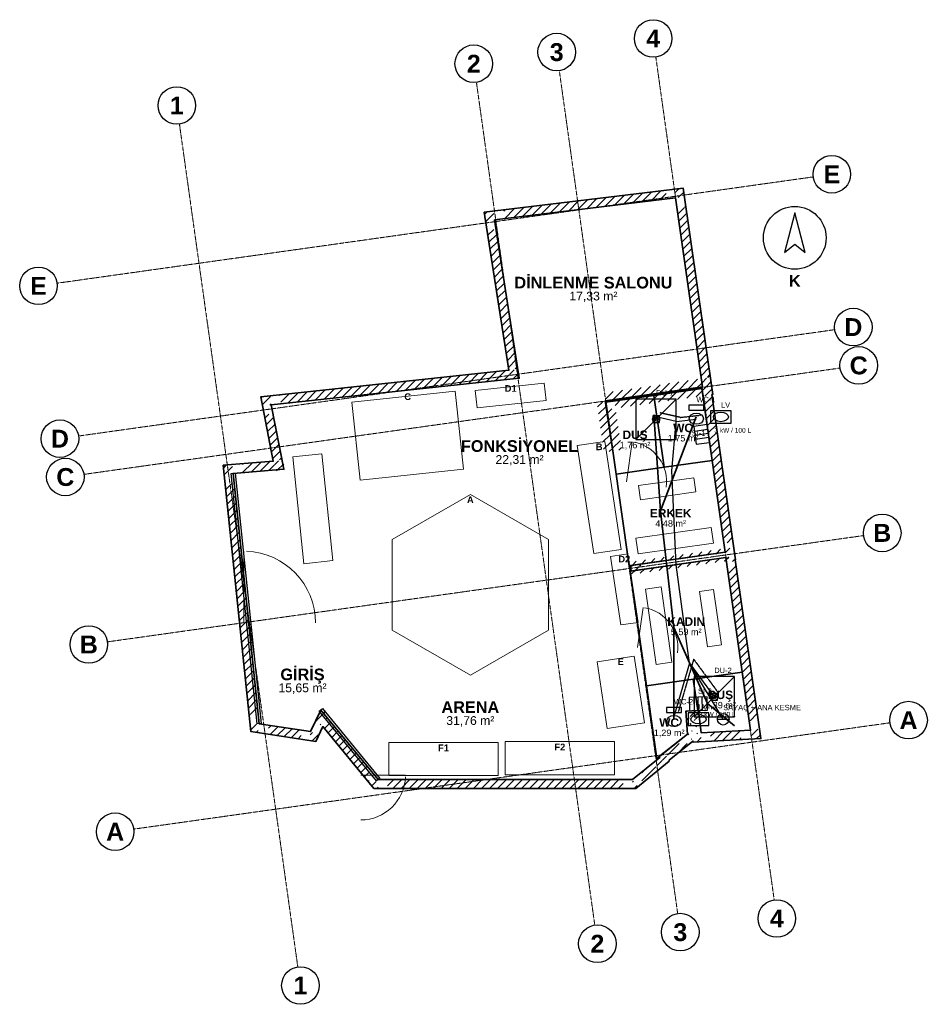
# Model space of a CAD drawing. Header units: millimetres. Extents: x -4770 to 15512, y -5017 to 16972.
import ezdxf
from ezdxf.enums import TextEntityAlignment as Align

# ---------------------------------------------------------------- set-up
doc = ezdxf.new("R2010")
doc.units = ezdxf.units.MM
doc.linetypes.add('DASHDOT', pattern=[3.556, 2.54, -0.508, 0, -0.508])
doc.linetypes.add('DASHED', pattern=[1.524, 1.27, -0.254])
for name, color, linetype, lineweight in [('A-CEPHE', 5, 'Continuous', 25), ('A-DUVAR-MEVCUT', 8, 'Continuous', 35), ('A-DUVAR-YENI', 1, 'Continuous', 35), ('A-EKIPMAN', 9, 'Continuous', 18), ('A-KAPI', 8, 'Continuous', 18), ('A-MOBILYA', 9, 'Continuous', 18), ('A-YAZI', 7, 'Continuous', 13), ('G-AKS-BALON', 8, 'Continuous', 25), ('G-AKS-HAT', 8, 'DASHDOT', 18), ('G-KUZEY', 7, 'Continuous', 25), ('M-SIHHI-CIHAZ', 8, 'Continuous', 25), ('M-SIHHI-PIS', 8, 'Continuous', 35), ('M-SIHHI-SICAK', 30, 'DASHED', 25), ('M-SIHHI-TEMIZ', 5, 'Continuous', 25)]:
    doc.layers.add(name, color=color, linetype=linetype, lineweight=lineweight)
doc.styles.add('GYM', font='arial.ttf')
doc.styles.add('GYM-B', font='arialbd.ttf')

# ---------------------------------------------------------------- blocks, each defined once
blk = doc.blocks.new('G_KUZEY')
blk.add_lwpolyline([(0, 560), (-230, -330), (0, -140), (230, -330)], close=True)
blk.add_circle((0, 0), 700)
at = {"style": 'GYM-B'}
blk.add_text('K', height=260, dxfattribs=at).set_placement((0, -960), align=Align.MIDDLE_CENTER)
blk = doc.blocks.new('M_KLOZET')
blk.add_lwpolyline([(-170, 150), (170, 150), (170, 260), (-170, 260)], close=True)
blk.add_ellipse((0, -40), major_axis=(160, 0), ratio=0.78)
at = {"style": 'GYM'}
blk.add_attdef('KOD', (0, 330), '', height=120, dxfattribs=at)
blk = doc.blocks.new('M_LAVABO')
blk.add_lwpolyline([(-230, -140), (230, -140), (230, 140), (-230, 140)], close=True)
blk.add_ellipse((0, 0), major_axis=(170, 0), ratio=0.62)
at = {"style": 'GYM'}
blk.add_attdef('KOD', (0, 210), '', height=120, dxfattribs=at)
blk = doc.blocks.new('M_DUS')
blk.add_line((-450, -450), (450, 450))
blk.add_lwpolyline([(-450, -450), (450, -450), (450, 450), (-450, 450)], close=True)
blk.add_circle((0, 0), 80)
at = {"style": 'GYM'}
blk.add_attdef('KOD', (0, 530), '', height=120, dxfattribs=at)
blk = doc.blocks.new('M_SUZGEC')
blk.add_lwpolyline([(-75, -75), (75, -75), (75, 75), (-75, 75)], close=True)
blk.add_circle((0, 0), 42)
blk = doc.blocks.new('M_ISITICI')
for p, q in [((-90, -150), (-90, 150)), ((0, -150), (0, 150)), ((90, -150), (90, 150))]:
    blk.add_line(p, q)
blk.add_lwpolyline([(-200, -150), (200, -150), (200, 150), (-200, 150)], close=True)
at = {"style": 'GYM'}
for tag, p, height in [('KOD', (0, 225), 120), ('GUC', (0, -285), 105)]:
    blk.add_attdef(tag, p, '', height=height, dxfattribs=at)
blk = doc.blocks.new('M_SAYAC')
blk.add_line((-130, 0), (130, 0))
blk.add_circle((0, 0), 130)
at = {"style": 'GYM'}
blk.add_attdef('KOD', (0, 200), '', height=120, dxfattribs=at)

msp = doc.modelspace()

# ---------------------------------------------------------------- hatches: boundary and pattern name
at = {"layer": 'A-DUVAR-MEVCUT'}
h = msp.add_hatch(dxfattribs=at)
h.set_pattern_fill('ANSI31', scale=40)
h.paths.add_polyline_path([(11012, 4959), (11563, 1104), (11761, 1132), (11210, 4987)])
h.paths.add_polyline_path([(11353, 1093), (11563, 1104), (11533, 1314), (11735, 1314), (11773, 1048), (11773, 915), (11377, 894), (11353, 894)])
h.paths.add_polyline_path([(11563, 1104), (10456, 1046), (10466, 846), (11573, 904)])
h.paths.add_polyline_path([(10432, 1256), (10456, 1046), (10666, 1057), (10666, 857), (10278, 836), (10275, 862), (10246, 839), (10246, 1256)])
h.paths.add_polyline_path([(10456, 1046), (10400, 1542), (10201, 1520), (10257, 1024)])
h.paths.add_polyline_path([(10190, 1332), (10190, 1535), (10400, 1542), (10424, 1332)])
h.paths.add_polyline_path([(10400, 1542), (10116, 1532), (10123, 1332), (10407, 1342)])
h.paths.add_polyline_path([(10326, 1322), (10130, 1322), (10116, 1532), (10326, 1539)])
h.paths.add_polyline_path([(10116, 1532), (10150, 1018), (10350, 1031), (10316, 1545)])
h.paths.add_polyline_path([(9940, 850), (10150, 1018), (10136, 1228), (10360, 1228), (10360, 841), (10278, 836), (10275, 862), (10208, 808), (9940, 808)])
h.paths.add_polyline_path([(10150, 1018), (9527, 521), (9652, 365), (10275, 862)])
h.paths.add_polyline_path([(9317, 323), (9531, 498), (9527, 521), (9737, 689), (9737, 409), (9618, 311), (9317, 311)])
h.paths.add_polyline_path([(9527, 521), (9531, 498), (9729, 528), (9725, 551)])
h.paths.add_polyline_path([(9321, 326), (9531, 498), (9527, 521), (9741, 692), (9741, 412), (9590, 288), (9321, 288)])
h.paths.add_polyline_path([(9531, 498), (8924, 0), (9051, -155), (9658, 343)])
h.paths.add_polyline_path([(9134, -86), (8996, -200), (8714, -200), (8714, 0), (8924, 0), (9134, 172)])
h.paths.add_polyline_path([(8924, 0), (3241, 0), (3241, -200), (8924, -200)])
h.paths.add_polyline_path([(3068, 210), (3241, 0), (3451, 0), (3451, -200), (3147, -200), (3031, -60), (3031, 210)])
h.paths.add_polyline_path([(3241, 0), (1957, 1555), (1803, 1428), (3087, -127)])
h.paths.add_polyline_path([(1859, 1345), (1957, 1555), (2130, 1345)])
h.paths.add_polyline_path([(1957, 1555), (1732, 1075), (1913, 990), (2138, 1470)])
h.paths.add_polyline_path([(1522, 904), (1522, 1106), (1732, 1075), (1830, 1285), (1942, 1285), (1942, 1052), (1854, 865), (1784, 865)])
h.paths.add_polyline_path([(1732, 1075), (579, 1247), (549, 1049), (1702, 877)])
h.paths.add_polyline_path([(557, 1457), (579, 1247), (789, 1216), (789, 1037), (631, 1037), (396, 1072), (369, 1333), (369, 1457)])
h.paths.add_polyline_path([(579, 1247), (0, 6840), (-199, 6819), (380, 1226)])
h.paths.add_polyline_path([(210, 6857), (0, 6840), (22, 6630), (-179, 6630), (-210, 6926), (-210, 7024), (117, 7050), (210, 7050)])
h.paths.add_polyline_path([(0, 6840), (1136, 6931), (1120, 7130), (-16, 7039)])
h.paths.add_polyline_path([(1095, 7141), (1136, 6931), (926, 6914), (926, 7141)])
h.paths.add_polyline_path([(1136, 6931), (853, 8372), (657, 8333), (940, 6892)])
h.paths.add_polyline_path([(1063, 8394), (853, 8372), (894, 8162), (690, 8162), (643, 8403), (643, 8551), (936, 8582), (1063, 8582)])
h.paths.add_polyline_path([(853, 8372), (6392, 8965), (6371, 9164), (832, 8571)])
h.paths.add_polyline_path([(6359, 9175), (6392, 8965), (6182, 8943), (6182, 9175)])
h.paths.add_polyline_path([(6392, 8965), (5840, 12499), (5642, 12468), (6194, 8934)])
h.paths.add_polyline_path([(6050, 12524), (5840, 12499), (5873, 12289), (5670, 12289), (5630, 12547), (5630, 12675), (5910, 12709), (6050, 12709)])
h.paths.add_polyline_path([(5840, 12499), (9885, 12990), (9861, 13189), (5816, 12698)])
h.paths.add_polyline_path([(9915, 12780), (9885, 12990), (9675, 12965), (9675, 13166), (9955, 13200), (10057, 13200), (10095, 12935), (10095, 12780)])
h.paths.add_polyline_path([(9885, 12990), (10491, 8771), (10689, 8799), (10083, 13018)])
h.paths.add_polyline_path([(10500, 8561), (10473, 8753), (10281, 8725), (10281, 8741), (10491, 8771), (10461, 8981), (10663, 8981), (10701, 8716), (10701, 8599), (10697, 8598), (10701, 8571), (10701, 8561)])
h.paths.add_polyline_path([(10491, 8771), (8314, 8462), (8342, 8264), (10519, 8573)])
h.paths.add_polyline_path([(8524, 8472), (8329, 8444), (8356, 8252), (8346, 8252), (8314, 8462), (8524, 8492)])
h.paths.add_polyline_path([(8314, 8462), (8486, 7339), (8683, 7369), (8512, 8492)])
h.paths.add_polyline_path([(8456, 7549), (8486, 7339), (8454, 7549)])
h.paths.add_polyline_path([(8486, 7339), (8329, 8444), (8131, 8416), (8288, 7311)])
h.paths.add_polyline_path([(8539, 8474), (8329, 8444), (8359, 8234), (8349, 8234), (8314, 8462), (8539, 8494)])
h.paths.add_polyline_path([(8329, 8444), (10473, 8753), (10444, 8951), (8300, 8642)])
h.paths.add_polyline_path([(10503, 8543), (10473, 8753), (10263, 8723), (10263, 8739), (10491, 8771), (10463, 8963), (10665, 8963), (10683, 8841), (10683, 8543)])
h.paths.add_polyline_path([(10473, 8753), (10996, 5080), (11194, 5108), (10671, 8781)])
h.paths.add_polyline_path([(11025, 4870), (11012, 4959), (10786, 4927), (10786, 5050), (10996, 5080), (10966, 5290), (11168, 5290), (11206, 5024), (11206, 4870)])
h.paths.add_polyline_path([(10996, 5080), (8877, 4779), (8905, 4581), (11024, 4882)])
h.paths.add_polyline_path([(9087, 4685), (8895, 4658), (8877, 4779), (9087, 4809)])
h.paths.add_polyline_path([(8877, 4779), (8895, 4658), (9093, 4688), (9075, 4809)])
h.paths.add_polyline_path([(9105, 4688), (8895, 4658), (8877, 4779), (9105, 4811)])
h.paths.add_polyline_path([(8895, 4658), (11012, 4959), (10984, 5157), (8867, 4856)])
h.paths.add_polyline_path([(11042, 4749), (11012, 4959), (10802, 4929), (10802, 5052), (10996, 5080), (10983, 5169), (11185, 5169), (11222, 4912), (11222, 4910), (11221, 4910), (11222, 4903), (11222, 4749)])

# ---------------------------------------------------------------- linework, layer by layer
at = {"layer": 'A-CEPHE'}
for points in [[(-45, 6835), (45, 6845), (625, 1255), (535, 1245)], [(3275, 29), (3205, -29), (1925, 1531), (1995, 1589)]]:
    msp.add_lwpolyline(points, close=True, dxfattribs=at)
at = {"layer": 'A-DUVAR-MEVCUT'}
for points in [[(11221, 4910), (11792, 916), (10278, 836), (10275, 862), (9743, 437), (9746, 416), (8996, -200), (3147, -200), (2004, 1184), (1850, 855), (396, 1072), (-220, 7023), (897, 7112), (615, 8548), (6162, 9142), (5610, 12673), (10055, 13212), (10717, 8601), (10697, 8598), (11222, 4910)], [(11012, 4959), (11563, 1104), (10456, 1046), (10400, 1542), (10116, 1532), (10150, 1018), (9527, 521), (9531, 498), (8924, 0), (3241, 0), (1957, 1555), (1732, 1075), (579, 1247), (0, 6840), (1136, 6931), (853, 8372), (6392, 8965), (5840, 12499), (9885, 12990), (10491, 8771), (8314, 8462), (8486, 7339), (8329, 8444), (10473, 8753), (10996, 5080), (8877, 4779), (8895, 4658)]]:
    msp.add_lwpolyline(points, close=True, dxfattribs=at)
at = {"layer": 'A-DUVAR-YENI'}
for points in [[(10473, 8753), (8329, 8444), (8849, 4775), (10996, 5080)], [(9403, 8580), (9632, 6977), (8559, 6824), (8331, 8428)], [(10476, 8733), (10704, 7129), (9633, 6977), (9404, 8581)], [(11012, 4959), (8868, 4654), (9466, 472), (10150, 1018), (10116, 1532), (10400, 1542), (10456, 1046), (11563, 1104)], [(10280, 2245), (10381, 1541), (10116, 1532), (10150, 1018), (9497, 497), (9463, 492), (9234, 2095)], [(11377, 2402), (11563, 1104), (10456, 1046), (10400, 1542), (10382, 1541), (10281, 2245)]]:
    msp.add_lwpolyline(points, close=True, dxfattribs=at)
at = {"layer": 'A-EKIPMAN'}
for points in [[(6991, 8468), (6950, 8856), (5409, 8692), (5450, 8304)], [(4960, 8673), (2654, 8427), (2840, 6687), (5146, 6933)], [(8302, 7553), (7689, 7459), (8058, 5047), (8671, 5141)], [(5300, 6370), (3551, 5360), (3551, 3340), (5300, 2330), (7049, 3340), (7049, 5360)], [(8816, 5046), (8430, 4987), (8664, 3454), (9050, 3513)], [(9189, 1272), (8962, 2755), (8131, 2628), (8358, 1145)], [(5925, 90), (5925, 830), (3475, 830), (3475, 90)], [(8525, 110), (8525, 850), (6075, 850), (6075, 110)]]:
    msp.add_lwpolyline(points, close=True, dxfattribs=at)
at = {"layer": 'A-KAPI'}
for p, q in [((8787, 6654), (8913, 7546)), ((240, 3500), (240, 5100)), ((9037, 2954), (9163, 3846)), ((2850, 100), (3850, 100))]:
    msp.add_line(p, q, dxfattribs=at)
for centre, radius, start, end in [((8787, 6654), 900, -8, 80), ((240, 3500), 1600, 0, 88), ((9037, 2954), 900, -8, 80), ((2850, 100), 1000, -90, -2)]:
    msp.add_arc(centre, radius, start, end, dxfattribs=at)
at = {"layer": 'A-MOBILYA'}
for points in [[(1978, 7277), (1331, 7209), (1582, 4823), (2229, 4891)], [(9058, 6567), (9103, 6250), (10341, 6425), (10296, 6742)], [(8998, 5391), (9047, 5045), (10730, 5284), (10681, 5630)], [(9562, 4307), (9215, 4257), (9456, 2574), (9802, 2624)], [(10737, 4247), (10420, 4202), (10597, 2965), (10914, 3010)]]:
    msp.add_lwpolyline(points, close=True, dxfattribs=at)
at = {"layer": 'G-AKS-BALON'}
for centre in [(9386, 16552), (7230, 16249), (5377, 15989), (-1258, 15056), (13378, 13520), (-4350, 11028), (13858, 10107), (13978, 9251), (-3871, 7615), (-3750, 6759), (14504, 5510), (-3225, 3018), (15092, 1329), (-2637, -1163), (12149, -3101), (9992, -3405), (8139, -3665), (1504, -4597)]:
    msp.add_circle(centre, 420, dxfattribs=at)
at = {"layer": 'G-AKS-HAT'}
for p, q in [((12090, -2686), (9445, 16136)), ((9933, -2989), (7288, 15833)), ((8081, -3249), (5436, 15573)), ((1445, -4182), (-1200, 14640)), ((-3934, 11087), (12962, 13461)), ((-3455, 7674), (13442, 10049)), ((-3334, 6818), (13562, 9192)), ((-2809, 3077), (14088, 5451)), ((-2221, -1105), (14676, 1270))]:
    msp.add_line(p, q, dxfattribs=at)
at = {"layer": 'M-SIHHI-PIS'}
for points in [[(9400, 8150), (9550, 6000), (9850, 3400), (10600, 1700), (11200, 1200)], [(9450, 8050), (9400, 8150)], [(10350, 8100), (9550, 6000)], [(9850, 1350), (9850, 3400)], [(10750, 1850), (10600, 1700)]]:
    msp.add_lwpolyline(points, dxfattribs=at)
at = {"layer": 'M-SIHHI-SICAK'}
for points in [[(9990, 8090), (9540, 8190)], [(9990, 8090), (10440, 8140)], [(10290, 2690), (9940, 1490)], [(10290, 2690), (10840, 1940)]]:
    msp.add_lwpolyline(points, dxfattribs=at)
at = {"layer": 'M-SIHHI-TEMIZ'}
for points in [[(9900, 8000), (9450, 8100)], [(10950, 1350), (10200, 2600), (9900, 4800), (9800, 6900), (9900, 8000)], [(9900, 8000), (10350, 8050)], [(10200, 2600), (9850, 1400)], [(10200, 2600), (10750, 1850)]]:
    msp.add_lwpolyline(points, dxfattribs=at)

# ---------------------------------------------------------------- block references
at = {"layer": 'G-KUZEY'}
msp.add_blockref('G_KUZEY', (12550, 12100), dxfattribs=at)
at = {"layer": 'M-SIHHI-CIHAZ'}
for name, p, values in [('M_DUS', (9450, 8050), {'KOD': 'DU-1'}), ('M_KLOZET', (10350, 8100), {'KOD': 'WC-1'}), ('M_LAVABO', (10900, 8100), {'KOD': 'LV'}), ('M_DUS', (10750, 1850), {'KOD': 'DU-2'}), ('M_KLOZET', (9850, 1350), {'KOD': 'WC-2'}), ('M_LAVABO', (10400, 1350), {'KOD': 'LV'})]:
    msp.add_blockref(name, p, dxfattribs=at).add_auto_attribs(values)
for p in [(9450, 8050), (10750, 1850)]:
    msp.add_blockref('M_SUZGEC', p, dxfattribs=at)
ref = msp.add_blockref('M_ISITICI', (10470, 7710), dxfattribs=dict(at, rotation=98.1))
ref.add_attrib('KOD', 'SI-1', (10247, 7678), dxfattribs={"layer": '0', "height": 120, "style": 'GYM'})
ref.add_attrib('GUC', '3 kW / 100 L', (10752, 7750), dxfattribs={"layer": '0', "height": 105, "style": 'GYM'})
ref = msp.add_blockref('M_ISITICI', (10395, 1692), dxfattribs=dict(at, rotation=2))
ref.add_attrib('KOD', 'SI-2', (10387, 1917), dxfattribs={"layer": '0', "height": 120, "style": 'GYM'})
ref.add_attrib('GUC', '3 kW / 100 L', (10405, 1407), dxfattribs={"layer": '0', "height": 105, "style": 'GYM'})
at = {"layer": 'M-SIHHI-TEMIZ'}
msp.add_blockref('M_SAYAC', (10950, 1350), dxfattribs=at).add_auto_attribs({'KOD': 'SAYAÇ + ANA KESME'})

# ---------------------------------------------------------------- texts
at = {"layer": 'A-EKIPMAN', "style": 'GYM-B'}
for s, p in [('D1', (6200, 8736)), ('C', (3900, 8553)), ('B', (8180, 7433)), ('A', (5300, 6250)), ('D2', (8740, 4926)), ('E', (8660, 2635)), ('F1', (4700, 710)), ('F2', (7300, 730))]:
    msp.add_text(s, height=150, dxfattribs=at).set_placement(p, align=Align.MIDDLE_CENTER)
at = {"layer": 'A-YAZI'}
for s, height, style, p in [('DİNLENME SALONU', 260, 'GYM-B', (8050, 11100)), ('17,33 m²', 195, 'GYM', (8050, 10800)), ('WC', 190, 'GYM-B', (10054, 7855)), ('DUŞ', 190, 'GYM-B', (8981, 7702)), ('1,75 m²', 145, 'GYM', (10054, 7625)), ('FONKSİYONEL', 260, 'GYM-B', (6400, 7450)), ('1,76 m²', 145, 'GYM', (8981, 7472)), ('22,31 m²', 195, 'GYM', (6400, 7150)), ('ERKEK', 190, 'GYM-B', (9777, 5951)), ('4,48 m²', 145, 'GYM', (9777, 5721)), ('KADIN', 190, 'GYM-B', (10123, 3529)), ('5,59 m²', 145, 'GYM', (10123, 3299)), ('GİRİŞ', 260, 'GYM-B', (1550, 2350)), ('15,65 m²', 195, 'GYM', (1550, 2050)), ('DUŞ', 190, 'GYM-B', (10891, 1894)), ('1,39 m²', 145, 'GYM', (10891, 1664)), ('ARENA', 260, 'GYM-B', (5300, 1620)), ('31,76 m²', 195, 'GYM', (5300, 1320)), ('WC', 190, 'GYM-B', (9742, 1275)), ('1,29 m²', 145, 'GYM', (9742, 1045))]:
    msp.add_text(s, height=height, dxfattribs=dict(at, style=style)).set_placement(p, align=Align.MIDDLE_CENTER)
at = {"layer": 'G-AKS-BALON', "style": 'GYM-B'}
for s, p in [('4', (9386, 16552)), ('3', (7230, 16249)), ('2', (5377, 15989)), ('1', (-1258, 15056)), ('E', (13378, 13520)), ('E', (-4350, 11028)), ('D', (13858, 10107)), ('C', (13978, 9251)), ('D', (-3871, 7615)), ('C', (-3750, 6759)), ('B', (14504, 5510)), ('B', (-3225, 3018)), ('A', (15092, 1329)), ('A', (-2637, -1163)), ('4', (12149, -3101)), ('3', (9992, -3405)), ('2', (8139, -3665)), ('1', (1504, -4597))]:
    msp.add_text(s, height=399, dxfattribs=at).set_placement(p, align=Align.MIDDLE_CENTER)

doc.saveas('drawing.dxf')
